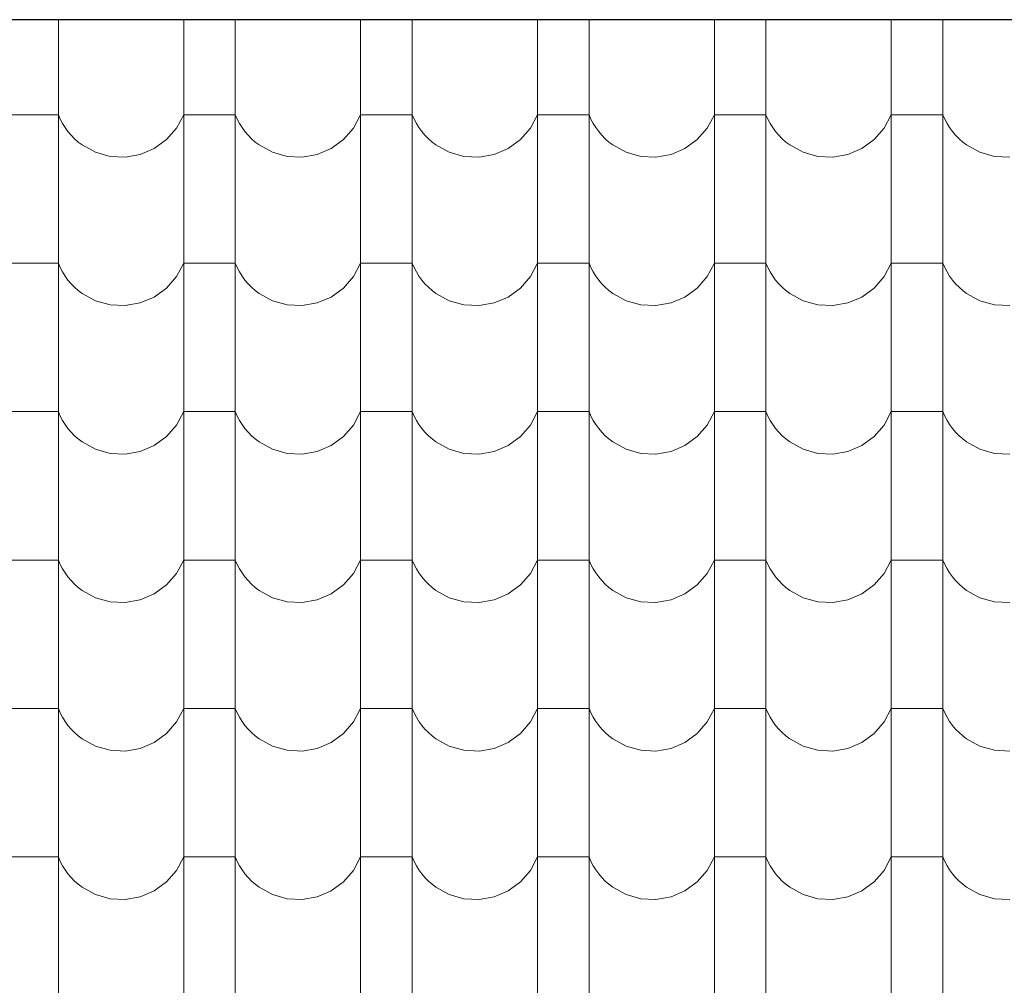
# Model space of a CAD drawing. Header units: millimetres. Extents: x -61343 to 9939, y -6894 to 7453.
# Tile 113 of 255: x -6826 to -6643, y -5248 to -5067. Entities that reach past the tile are written whole.
import ezdxf

# ---------------------------------------------------------------- set-up
doc = ezdxf.new("R2010")
doc.units = ezdxf.units.MM
doc.header["$MEASUREMENT"] = 0
doc.layers.add('810-G Ogólne', color=7, linetype='Continuous')
doc.layers.add('990-D Import IFC', color=7, linetype='Continuous')

# ---------------------------------------------------------------- blocks, each defined once
blk = doc.blocks.new('*X1830', base_point=(515069.4, 47309.9))
at = {"layer": '990-D Import IFC', "color": 251, "linetype": 'Continuous', "lineweight": 13, "true_color": 0x6a6a6a}
for p, q in [((532607.5, -38491), (532607.5, -38560.1)), ((532841.4, -38491), (532841.4, -38560.1)), ((532937.5, -38491), (532937.5, -38560.1)), ((533171.4, -38491), (533171.4, -38560.1)), ((533267.5, -38491), (533267.5, -38560.1)), ((533501.4, -38491), (533501.4, -38560.1)), ((533597.5, -38491), (533597.5, -38560.1)), ((533831.4, -38491), (533831.4, -38560.1)), ((533927.5, -38491), (533927.5, -38560.1)), ((534161.4, -38491), (534161.4, -38560.1)), ((534257.5, -38491), (534257.5, -38560.1)), ((532607.5, -38560.1), (532607.5, -38837.1)), ((532841.4, -38560.1), (532841.4, -38837.1)), ((532937.5, -38560.1), (532937.5, -38837.1)), ((533171.4, -38560.1), (533171.4, -38837.1)), ((533267.5, -38560.1), (533267.5, -38837.1)), ((533501.4, -38560.1), (533501.4, -38837.1)), ((533597.5, -38560.1), (533597.5, -38837.1)), ((533831.4, -38560.1), (533831.4, -38837.1)), ((533927.5, -38560.1), (533927.5, -38837.1)), ((534161.4, -38560.1), (534161.4, -38837.1)), ((534257.5, -38560.1), (534257.5, -38837.1)), ((532559.4, -38668.2), (532511.4, -38668.2)), ((532607.5, -38668.2), (532559.4, -38668.2)), ((532607.5, -38668.2), (532611.1, -38676.5)), ((532611.1, -38676.5), (532615.4, -38684.6)), ((532828.1, -38693.2), (532841.4, -38668.2)), ((532889.4, -38668.2), (532841.4, -38668.2)), ((532937.5, -38668.2), (532889.4, -38668.2)), ((532937.5, -38668.2), (532941.1, -38676.5)), ((532941.1, -38676.5), (532945.4, -38684.6)), ((533158.1, -38693.2), (533171.4, -38668.2)), ((533219.4, -38668.2), (533171.4, -38668.2)), ((533267.5, -38668.2), (533219.4, -38668.2)), ((533267.5, -38668.2), (533271.1, -38676.5)), ((533271.1, -38676.5), (533275.4, -38684.6)), ((533488.1, -38693.2), (533501.4, -38668.2)), ((533549.4, -38668.2), (533501.4, -38668.2)), ((533597.5, -38668.2), (533549.4, -38668.2)), ((533597.5, -38668.2), (533601.1, -38676.5)), ((533601.1, -38676.5), (533605.4, -38684.6)), ((533818.1, -38693.2), (533831.4, -38668.2)), ((533879.4, -38668.2), (533831.4, -38668.2)), ((533927.5, -38668.2), (533879.4, -38668.2)), ((533927.5, -38668.2), (533931.1, -38676.5)), ((533931.1, -38676.5), (533935.4, -38684.6)), ((534148.1, -38693.2), (534161.4, -38668.2)), ((534209.4, -38668.2), (534161.4, -38668.2)), ((534257.5, -38668.2), (534209.4, -38668.2)), ((534257.5, -38668.2), (534261.1, -38676.5)), ((534261.1, -38676.5), (534265.4, -38684.6)), ((532615.4, -38684.6), (532620.2, -38692.3)), ((532620.2, -38692.3), (532625.5, -38699.7)), ((532625.5, -38699.7), (532631.4, -38706.6)), ((532809.4, -38714.7), (532828.1, -38693.2)), ((532945.4, -38684.6), (532950.2, -38692.3)), ((532950.2, -38692.3), (532955.5, -38699.7)), ((532955.5, -38699.7), (532961.4, -38706.6)), ((533139.4, -38714.7), (533158.1, -38693.2)), ((533275.4, -38684.6), (533280.2, -38692.3)), ((533280.2, -38692.3), (533285.5, -38699.7)), ((533285.5, -38699.7), (533291.4, -38706.6)), ((533469.4, -38714.7), (533488.1, -38693.2)), ((533605.4, -38684.6), (533610.2, -38692.3)), ((533610.2, -38692.3), (533615.5, -38699.7)), ((533615.5, -38699.7), (533621.4, -38706.6)), ((533799.4, -38714.7), (533818.1, -38693.2)), ((533935.4, -38684.6), (533940.2, -38692.3)), ((533940.2, -38692.3), (533945.5, -38699.7)), ((533945.5, -38699.7), (533951.4, -38706.6)), ((534129.4, -38714.7), (534148.1, -38693.2)), ((534265.4, -38684.6), (534270.2, -38692.3)), ((534270.2, -38692.3), (534275.5, -38699.7)), ((534275.5, -38699.7), (534281.4, -38706.6)), ((532631.4, -38706.6), (532637.8, -38713.1)), ((532637.8, -38713.1), (532644.6, -38719.2)), ((532644.6, -38719.2), (532651.9, -38724.7)), ((532786.5, -38731.4), (532809.4, -38714.7)), ((532961.4, -38706.6), (532967.8, -38713.1)), ((532967.8, -38713.1), (532974.6, -38719.2)), ((532974.6, -38719.2), (532981.9, -38724.7)), ((533116.5, -38731.4), (533139.4, -38714.7)), ((533291.4, -38706.6), (533297.8, -38713.1)), ((533297.8, -38713.1), (533304.6, -38719.2)), ((533304.6, -38719.2), (533311.9, -38724.7)), ((533446.5, -38731.4), (533469.4, -38714.7)), ((533621.4, -38706.6), (533627.8, -38713.1)), ((533627.8, -38713.1), (533634.6, -38719.2)), ((533634.6, -38719.2), (533641.9, -38724.7)), ((533776.5, -38731.4), (533799.4, -38714.7)), ((533951.4, -38706.6), (533957.8, -38713.1)), ((533957.8, -38713.1), (533964.6, -38719.2)), ((533964.6, -38719.2), (533971.9, -38724.7)), ((534106.5, -38731.4), (534129.4, -38714.7)), ((534281.4, -38706.6), (534287.8, -38713.1)), ((534287.8, -38713.1), (534294.6, -38719.2)), ((534294.6, -38719.2), (534301.9, -38724.7)), ((532651.9, -38724.7), (532676.7, -38738.4)), ((532760.4, -38742.5), (532786.5, -38731.4)), ((532981.9, -38724.7), (533006.7, -38738.4)), ((533090.4, -38742.5), (533116.5, -38731.4)), ((533311.9, -38724.7), (533336.7, -38738.4)), ((533420.4, -38742.5), (533446.5, -38731.4)), ((533641.9, -38724.7), (533666.7, -38738.4)), ((533750.4, -38742.5), (533776.5, -38731.4)), ((533971.9, -38724.7), (533996.7, -38738.4)), ((534080.4, -38742.5), (534106.5, -38731.4)), ((534301.9, -38724.7), (534326.7, -38738.4)), ((532676.7, -38738.4), (532704.1, -38746.1)), ((532704.1, -38746.1), (532732.4, -38747.5)), ((532732.4, -38747.5), (532760.4, -38742.5)), ((533006.7, -38738.4), (533034.1, -38746.1)), ((533034.1, -38746.1), (533062.4, -38747.5)), ((533062.4, -38747.5), (533090.4, -38742.5)), ((533336.7, -38738.4), (533364.1, -38746.1)), ((533364.1, -38746.1), (533392.4, -38747.5)), ((533392.4, -38747.5), (533420.4, -38742.5)), ((533666.7, -38738.4), (533694.1, -38746.1)), ((533694.1, -38746.1), (533722.4, -38747.5)), ((533722.4, -38747.5), (533750.4, -38742.5)), ((533996.7, -38738.4), (534024.1, -38746.1)), ((534024.1, -38746.1), (534052.4, -38747.5)), ((534052.4, -38747.5), (534080.4, -38742.5)), ((534326.7, -38738.4), (534354.1, -38746.1)), ((534354.1, -38746.1), (534382.4, -38747.5)), ((532607.5, -38837.1), (532607.5, -39114.1)), ((532841.4, -38837.1), (532841.4, -39114.1)), ((532937.5, -38837.1), (532937.5, -39114.1)), ((533171.4, -38837.1), (533171.4, -39114.1)), ((533267.5, -38837.1), (533267.5, -39114.1)), ((533501.4, -38837.1), (533501.4, -39114.1)), ((533597.5, -38837.1), (533597.5, -39114.1)), ((533831.4, -38837.1), (533831.4, -39114.1)), ((533927.5, -38837.1), (533927.5, -39114.1)), ((534161.4, -38837.1), (534161.4, -39114.1)), ((534257.5, -38837.1), (534257.5, -39114.1)), ((532559.4, -38945.2), (532511.4, -38945.2)), ((532607.5, -38945.2), (532559.4, -38945.2)), ((532607.5, -38945.2), (532611.1, -38953.5)), ((532611.1, -38953.5), (532615.4, -38961.6)), ((532828.1, -38970.2), (532841.4, -38945.2)), ((532889.4, -38945.2), (532841.4, -38945.2)), ((532937.5, -38945.2), (532889.4, -38945.2)), ((532937.5, -38945.2), (532941.1, -38953.5)), ((532941.1, -38953.5), (532945.4, -38961.6)), ((533158.1, -38970.2), (533171.4, -38945.2)), ((533219.4, -38945.2), (533171.4, -38945.2)), ((533267.5, -38945.2), (533219.4, -38945.2)), ((533267.5, -38945.2), (533271.1, -38953.5)), ((533271.1, -38953.5), (533275.4, -38961.6)), ((533488.1, -38970.2), (533501.4, -38945.2)), ((533549.4, -38945.2), (533501.4, -38945.2)), ((533597.5, -38945.2), (533549.4, -38945.2)), ((533597.5, -38945.2), (533601.1, -38953.5)), ((533601.1, -38953.5), (533605.4, -38961.6)), ((533818.1, -38970.2), (533831.4, -38945.2)), ((533879.4, -38945.2), (533831.4, -38945.2)), ((533927.5, -38945.2), (533879.4, -38945.2)), ((533927.5, -38945.2), (533931.1, -38953.5)), ((533931.1, -38953.5), (533935.4, -38961.6)), ((534148.1, -38970.2), (534161.4, -38945.2)), ((534209.4, -38945.2), (534161.4, -38945.2)), ((534257.5, -38945.2), (534209.4, -38945.2)), ((534257.5, -38945.2), (534261.1, -38953.5)), ((534261.1, -38953.5), (534265.4, -38961.6)), ((532615.4, -38961.6), (532620.2, -38969.3)), ((532620.2, -38969.3), (532625.5, -38976.7)), ((532809.4, -38991.7), (532828.1, -38970.2)), ((532945.4, -38961.6), (532950.2, -38969.3)), ((532950.2, -38969.3), (532955.5, -38976.7)), ((533139.4, -38991.7), (533158.1, -38970.2)), ((533275.4, -38961.6), (533280.2, -38969.3)), ((533280.2, -38969.3), (533285.5, -38976.7)), ((533469.4, -38991.7), (533488.1, -38970.2)), ((533605.4, -38961.6), (533610.2, -38969.3)), ((533610.2, -38969.3), (533615.5, -38976.7)), ((533799.4, -38991.7), (533818.1, -38970.2)), ((533935.4, -38961.6), (533940.2, -38969.3)), ((533940.2, -38969.3), (533945.5, -38976.7)), ((534129.4, -38991.7), (534148.1, -38970.2)), ((534265.4, -38961.6), (534270.2, -38969.3)), ((534270.2, -38969.3), (534275.5, -38976.7)), ((532625.5, -38976.7), (532631.4, -38983.6)), ((532631.4, -38983.6), (532637.8, -38990.1)), ((532637.8, -38990.1), (532644.6, -38996.2)), ((532786.5, -39008.4), (532809.4, -38991.7)), ((532955.5, -38976.7), (532961.4, -38983.6)), ((532961.4, -38983.6), (532967.8, -38990.1)), ((532967.8, -38990.1), (532974.6, -38996.2)), ((533116.5, -39008.4), (533139.4, -38991.7)), ((533285.5, -38976.7), (533291.4, -38983.6)), ((533291.4, -38983.6), (533297.8, -38990.1)), ((533297.8, -38990.1), (533304.6, -38996.2)), ((533446.5, -39008.4), (533469.4, -38991.7)), ((533615.5, -38976.7), (533621.4, -38983.6)), ((533621.4, -38983.6), (533627.8, -38990.1)), ((533627.8, -38990.1), (533634.6, -38996.2)), ((533776.5, -39008.4), (533799.4, -38991.7)), ((533945.5, -38976.7), (533951.4, -38983.6)), ((533951.4, -38983.6), (533957.8, -38990.1)), ((533957.8, -38990.1), (533964.6, -38996.2)), ((534106.5, -39008.4), (534129.4, -38991.7)), ((534275.5, -38976.7), (534281.4, -38983.6)), ((534281.4, -38983.6), (534287.8, -38990.1)), ((534287.8, -38990.1), (534294.6, -38996.2)), ((532644.6, -38996.2), (532651.9, -39001.7)), ((532651.9, -39001.7), (532676.7, -39015.4)), ((532760.4, -39019.5), (532786.5, -39008.4)), ((532974.6, -38996.2), (532981.9, -39001.7)), ((532981.9, -39001.7), (533006.7, -39015.4)), ((533090.4, -39019.5), (533116.5, -39008.4)), ((533304.6, -38996.2), (533311.9, -39001.7)), ((533311.9, -39001.7), (533336.7, -39015.4)), ((533420.4, -39019.5), (533446.5, -39008.4)), ((533634.6, -38996.2), (533641.9, -39001.7)), ((533641.9, -39001.7), (533666.7, -39015.4)), ((533750.4, -39019.5), (533776.5, -39008.4)), ((533964.6, -38996.2), (533971.9, -39001.7)), ((533971.9, -39001.7), (533996.7, -39015.4)), ((534080.4, -39019.5), (534106.5, -39008.4)), ((534294.6, -38996.2), (534301.9, -39001.7)), ((534301.9, -39001.7), (534326.7, -39015.4)), ((532676.7, -39015.4), (532704.1, -39023.1)), ((532704.1, -39023.1), (532732.4, -39024.5)), ((532732.4, -39024.5), (532760.4, -39019.5)), ((533006.7, -39015.4), (533034.1, -39023.1)), ((533034.1, -39023.1), (533062.4, -39024.5)), ((533062.4, -39024.5), (533090.4, -39019.5)), ((533336.7, -39015.4), (533364.1, -39023.1)), ((533364.1, -39023.1), (533392.4, -39024.5)), ((533392.4, -39024.5), (533420.4, -39019.5)), ((533666.7, -39015.4), (533694.1, -39023.1)), ((533694.1, -39023.1), (533722.4, -39024.5)), ((533722.4, -39024.5), (533750.4, -39019.5)), ((533996.7, -39015.4), (534024.1, -39023.1)), ((534024.1, -39023.1), (534052.4, -39024.5)), ((534052.4, -39024.5), (534080.4, -39019.5)), ((534326.7, -39015.4), (534354.1, -39023.1)), ((534354.1, -39023.1), (534382.4, -39024.5)), ((532607.5, -39114.1), (532607.5, -39391.1)), ((532841.4, -39114.1), (532841.4, -39391.1)), ((532937.5, -39114.1), (532937.5, -39391.1)), ((533171.4, -39114.1), (533171.4, -39391.1)), ((533267.5, -39114.1), (533267.5, -39391.1)), ((533501.4, -39114.1), (533501.4, -39391.1)), ((533597.5, -39114.1), (533597.5, -39391.1)), ((533831.4, -39114.1), (533831.4, -39391.1)), ((533927.5, -39114.1), (533927.5, -39391.1)), ((534161.4, -39114.1), (534161.4, -39391.1)), ((534257.5, -39114.1), (534257.5, -39391.1)), ((532559.4, -39222.2), (532511.4, -39222.2)), ((532607.5, -39222.2), (532559.4, -39222.2)), ((532607.5, -39222.2), (532611.1, -39230.5)), ((532611.1, -39230.5), (532615.4, -39238.6)), ((532828.1, -39247.2), (532841.4, -39222.2)), ((532889.4, -39222.2), (532841.4, -39222.2)), ((532937.5, -39222.2), (532889.4, -39222.2)), ((532937.5, -39222.2), (532941.1, -39230.5)), ((532941.1, -39230.5), (532945.4, -39238.6)), ((533158.1, -39247.2), (533171.4, -39222.2)), ((533219.4, -39222.2), (533171.4, -39222.2)), ((533267.5, -39222.2), (533219.4, -39222.2)), ((533267.5, -39222.2), (533271.1, -39230.5)), ((533271.1, -39230.5), (533275.4, -39238.6)), ((533488.1, -39247.2), (533501.4, -39222.2)), ((533549.4, -39222.2), (533501.4, -39222.2)), ((533597.5, -39222.2), (533549.4, -39222.2)), ((533597.5, -39222.2), (533601.1, -39230.5)), ((533601.1, -39230.5), (533605.4, -39238.6)), ((533818.1, -39247.2), (533831.4, -39222.2)), ((533879.4, -39222.2), (533831.4, -39222.2)), ((533927.5, -39222.2), (533879.4, -39222.2)), ((533927.5, -39222.2), (533931.1, -39230.5)), ((533931.1, -39230.5), (533935.4, -39238.6)), ((534148.1, -39247.2), (534161.4, -39222.2)), ((534209.4, -39222.2), (534161.4, -39222.2)), ((534257.5, -39222.2), (534209.4, -39222.2)), ((534257.5, -39222.2), (534261.1, -39230.5)), ((534261.1, -39230.5), (534265.4, -39238.6)), ((532615.4, -39238.6), (532620.2, -39246.3)), ((532620.2, -39246.3), (532625.5, -39253.7)), ((532809.4, -39268.7), (532828.1, -39247.2)), ((532945.4, -39238.6), (532950.2, -39246.3)), ((532950.2, -39246.3), (532955.5, -39253.7)), ((533139.4, -39268.7), (533158.1, -39247.2)), ((533275.4, -39238.6), (533280.2, -39246.3)), ((533280.2, -39246.3), (533285.5, -39253.7)), ((533469.4, -39268.7), (533488.1, -39247.2)), ((533605.4, -39238.6), (533610.2, -39246.3)), ((533610.2, -39246.3), (533615.5, -39253.7)), ((533799.4, -39268.7), (533818.1, -39247.2)), ((533935.4, -39238.6), (533940.2, -39246.3)), ((533940.2, -39246.3), (533945.5, -39253.7)), ((534129.4, -39268.7), (534148.1, -39247.2)), ((534265.4, -39238.6), (534270.2, -39246.3)), ((534270.2, -39246.3), (534275.5, -39253.7)), ((532625.5, -39253.7), (532631.4, -39260.6)), ((532631.4, -39260.6), (532637.8, -39267.1)), ((532637.8, -39267.1), (532644.6, -39273.2)), ((532786.5, -39285.4), (532809.4, -39268.7)), ((532955.5, -39253.7), (532961.4, -39260.6)), ((532961.4, -39260.6), (532967.8, -39267.1)), ((532967.8, -39267.1), (532974.6, -39273.2)), ((533116.5, -39285.4), (533139.4, -39268.7)), ((533285.5, -39253.7), (533291.4, -39260.6)), ((533291.4, -39260.6), (533297.8, -39267.1)), ((533297.8, -39267.1), (533304.6, -39273.2)), ((533446.5, -39285.4), (533469.4, -39268.7)), ((533615.5, -39253.7), (533621.4, -39260.6)), ((533621.4, -39260.6), (533627.8, -39267.1)), ((533627.8, -39267.1), (533634.6, -39273.2)), ((533776.5, -39285.4), (533799.4, -39268.7)), ((533945.5, -39253.7), (533951.4, -39260.6)), ((533951.4, -39260.6), (533957.8, -39267.1)), ((533957.8, -39267.1), (533964.6, -39273.2)), ((534106.5, -39285.4), (534129.4, -39268.7)), ((534275.5, -39253.7), (534281.4, -39260.6)), ((534281.4, -39260.6), (534287.8, -39267.1)), ((534287.8, -39267.1), (534294.6, -39273.2)), ((532644.6, -39273.2), (532651.9, -39278.7)), ((532651.9, -39278.7), (532676.7, -39292.4)), ((532760.4, -39296.5), (532786.5, -39285.4)), ((532974.6, -39273.2), (532981.9, -39278.7)), ((532981.9, -39278.7), (533006.7, -39292.4)), ((533090.4, -39296.5), (533116.5, -39285.4)), ((533304.6, -39273.2), (533311.9, -39278.7)), ((533311.9, -39278.7), (533336.7, -39292.4)), ((533420.4, -39296.5), (533446.5, -39285.4)), ((533634.6, -39273.2), (533641.9, -39278.7)), ((533641.9, -39278.7), (533666.7, -39292.4)), ((533750.4, -39296.5), (533776.5, -39285.4)), ((533964.6, -39273.2), (533971.9, -39278.7)), ((533971.9, -39278.7), (533996.7, -39292.4)), ((534080.4, -39296.5), (534106.5, -39285.4)), ((534294.6, -39273.2), (534301.9, -39278.7)), ((534301.9, -39278.7), (534326.7, -39292.4)), ((532676.7, -39292.4), (532704.1, -39300.1)), ((532704.1, -39300.1), (532732.4, -39301.5)), ((532732.4, -39301.5), (532760.4, -39296.5)), ((533006.7, -39292.4), (533034.1, -39300.1)), ((533034.1, -39300.1), (533062.4, -39301.5)), ((533062.4, -39301.5), (533090.4, -39296.5)), ((533336.7, -39292.4), (533364.1, -39300.1)), ((533364.1, -39300.1), (533392.4, -39301.5)), ((533392.4, -39301.5), (533420.4, -39296.5)), ((533666.7, -39292.4), (533694.1, -39300.1)), ((533694.1, -39300.1), (533722.4, -39301.5)), ((533722.4, -39301.5), (533750.4, -39296.5)), ((533996.7, -39292.4), (534024.1, -39300.1)), ((534024.1, -39300.1), (534052.4, -39301.5)), ((534052.4, -39301.5), (534080.4, -39296.5)), ((534326.7, -39292.4), (534354.1, -39300.1)), ((534354.1, -39300.1), (534382.4, -39301.5)), ((532607.5, -39391.1), (532607.5, -39668.1)), ((532841.4, -39391.1), (532841.4, -39668.1)), ((532937.5, -39391.1), (532937.5, -39668.1)), ((533171.4, -39391.1), (533171.4, -39668.1)), ((533267.5, -39391.1), (533267.5, -39668.1)), ((533501.4, -39391.1), (533501.4, -39668.1)), ((533597.5, -39391.1), (533597.5, -39668.1)), ((533831.4, -39391.1), (533831.4, -39668.1)), ((533927.5, -39391.1), (533927.5, -39668.1)), ((534161.4, -39391.1), (534161.4, -39668.1)), ((534257.5, -39391.1), (534257.5, -39668.1)), ((532559.4, -39499.2), (532511.4, -39499.2)), ((532607.5, -39499.2), (532559.4, -39499.2)), ((532607.5, -39499.2), (532611.1, -39507.5)), ((532611.1, -39507.5), (532615.4, -39515.6)), ((532828.1, -39524.2), (532841.4, -39499.2)), ((532889.4, -39499.2), (532841.4, -39499.2)), ((532937.5, -39499.2), (532889.4, -39499.2)), ((532937.5, -39499.2), (532941.1, -39507.5)), ((532941.1, -39507.5), (532945.4, -39515.6)), ((533158.1, -39524.2), (533171.4, -39499.2)), ((533219.4, -39499.2), (533171.4, -39499.2)), ((533267.5, -39499.2), (533219.4, -39499.2)), ((533267.5, -39499.2), (533271.1, -39507.5)), ((533271.1, -39507.5), (533275.4, -39515.6)), ((533488.1, -39524.2), (533501.4, -39499.2)), ((533549.4, -39499.2), (533501.4, -39499.2)), ((533597.5, -39499.2), (533549.4, -39499.2)), ((533597.5, -39499.2), (533601.1, -39507.5)), ((533601.1, -39507.5), (533605.4, -39515.6)), ((533818.1, -39524.2), (533831.4, -39499.2)), ((533879.4, -39499.2), (533831.4, -39499.2)), ((533927.5, -39499.2), (533879.4, -39499.2)), ((533927.5, -39499.2), (533931.1, -39507.5)), ((533931.1, -39507.5), (533935.4, -39515.6)), ((534148.1, -39524.2), (534161.4, -39499.2)), ((534209.4, -39499.2), (534161.4, -39499.2)), ((534257.5, -39499.2), (534209.4, -39499.2)), ((534257.5, -39499.2), (534261.1, -39507.5)), ((534261.1, -39507.5), (534265.4, -39515.6)), ((532615.4, -39515.6), (532620.2, -39523.3)), ((532620.2, -39523.3), (532625.5, -39530.7)), ((532809.4, -39545.7), (532828.1, -39524.2)), ((532945.4, -39515.6), (532950.2, -39523.3)), ((532950.2, -39523.3), (532955.5, -39530.7)), ((533139.4, -39545.7), (533158.1, -39524.2)), ((533275.4, -39515.6), (533280.2, -39523.3)), ((533280.2, -39523.3), (533285.5, -39530.7)), ((533469.4, -39545.7), (533488.1, -39524.2)), ((533605.4, -39515.6), (533610.2, -39523.3)), ((533610.2, -39523.3), (533615.5, -39530.7)), ((533799.4, -39545.7), (533818.1, -39524.2)), ((533935.4, -39515.6), (533940.2, -39523.3)), ((533940.2, -39523.3), (533945.5, -39530.7)), ((534129.4, -39545.7), (534148.1, -39524.2)), ((534265.4, -39515.6), (534270.2, -39523.3)), ((534270.2, -39523.3), (534275.5, -39530.7)), ((532625.5, -39530.7), (532631.4, -39537.6)), ((532631.4, -39537.6), (532637.8, -39544.1)), ((532637.8, -39544.1), (532644.6, -39550.2)), ((532786.5, -39562.4), (532809.4, -39545.7)), ((532955.5, -39530.7), (532961.4, -39537.6)), ((532961.4, -39537.6), (532967.8, -39544.1)), ((532967.8, -39544.1), (532974.6, -39550.2)), ((533116.5, -39562.4), (533139.4, -39545.7)), ((533285.5, -39530.7), (533291.4, -39537.6)), ((533291.4, -39537.6), (533297.8, -39544.1)), ((533297.8, -39544.1), (533304.6, -39550.2)), ((533446.5, -39562.4), (533469.4, -39545.7)), ((533615.5, -39530.7), (533621.4, -39537.6)), ((533621.4, -39537.6), (533627.8, -39544.1)), ((533627.8, -39544.1), (533634.6, -39550.2)), ((533776.5, -39562.4), (533799.4, -39545.7)), ((533945.5, -39530.7), (533951.4, -39537.6)), ((533951.4, -39537.6), (533957.8, -39544.1)), ((533957.8, -39544.1), (533964.6, -39550.2)), ((534106.5, -39562.4), (534129.4, -39545.7)), ((534275.5, -39530.7), (534281.4, -39537.6)), ((534281.4, -39537.6), (534287.8, -39544.1)), ((534287.8, -39544.1), (534294.6, -39550.2)), ((532644.6, -39550.2), (532651.9, -39555.7)), ((532651.9, -39555.7), (532676.7, -39569.4)), ((532760.4, -39573.5), (532786.5, -39562.4)), ((532974.6, -39550.2), (532981.9, -39555.7)), ((532981.9, -39555.7), (533006.7, -39569.4)), ((533090.4, -39573.5), (533116.5, -39562.4)), ((533304.6, -39550.2), (533311.9, -39555.7)), ((533311.9, -39555.7), (533336.7, -39569.4)), ((533420.4, -39573.5), (533446.5, -39562.4)), ((533634.6, -39550.2), (533641.9, -39555.7)), ((533641.9, -39555.7), (533666.7, -39569.4)), ((533750.4, -39573.5), (533776.5, -39562.4)), ((533964.6, -39550.2), (533971.9, -39555.7)), ((533971.9, -39555.7), (533996.7, -39569.4)), ((534080.4, -39573.5), (534106.5, -39562.4)), ((534294.6, -39550.2), (534301.9, -39555.7)), ((534301.9, -39555.7), (534326.7, -39569.4)), ((532676.7, -39569.4), (532704.1, -39577.1)), ((532704.1, -39577.1), (532732.4, -39578.5)), ((532732.4, -39578.5), (532760.4, -39573.5)), ((533006.7, -39569.4), (533034.1, -39577.1)), ((533034.1, -39577.1), (533062.4, -39578.5)), ((533062.4, -39578.5), (533090.4, -39573.5)), ((533336.7, -39569.4), (533364.1, -39577.1)), ((533364.1, -39577.1), (533392.4, -39578.5)), ((533392.4, -39578.5), (533420.4, -39573.5)), ((533666.7, -39569.4), (533694.1, -39577.1)), ((533694.1, -39577.1), (533722.4, -39578.5)), ((533722.4, -39578.5), (533750.4, -39573.5)), ((533996.7, -39569.4), (534024.1, -39577.1)), ((534024.1, -39577.1), (534052.4, -39578.5)), ((534052.4, -39578.5), (534080.4, -39573.5)), ((534326.7, -39569.4), (534354.1, -39577.1)), ((534354.1, -39577.1), (534382.4, -39578.5)), ((532607.5, -39668.1), (532607.5, -39945.1)), ((532841.4, -39668.1), (532841.4, -39945.1)), ((532937.5, -39668.1), (532937.5, -39945.1)), ((533171.4, -39668.1), (533171.4, -39945.1)), ((533267.5, -39668.1), (533267.5, -39945.1)), ((533501.4, -39668.1), (533501.4, -39945.1)), ((533597.5, -39668.1), (533597.5, -39945.1)), ((533831.4, -39668.1), (533831.4, -39945.1)), ((533927.5, -39668.1), (533927.5, -39945.1)), ((534161.4, -39668.1), (534161.4, -39945.1)), ((534257.5, -39668.1), (534257.5, -39945.1)), ((532559.4, -39776.2), (532511.4, -39776.2)), ((532607.5, -39776.2), (532559.4, -39776.2)), ((532607.5, -39776.2), (532611.1, -39784.5)), ((532611.1, -39784.5), (532615.4, -39792.6)), ((532828.1, -39801.2), (532841.4, -39776.2)), ((532889.4, -39776.2), (532841.4, -39776.2)), ((532937.5, -39776.2), (532889.4, -39776.2)), ((532937.5, -39776.2), (532941.1, -39784.5)), ((532941.1, -39784.5), (532945.4, -39792.6)), ((533158.1, -39801.2), (533171.4, -39776.2)), ((533219.4, -39776.2), (533171.4, -39776.2)), ((533267.5, -39776.2), (533219.4, -39776.2)), ((533267.5, -39776.2), (533271.1, -39784.5)), ((533271.1, -39784.5), (533275.4, -39792.6)), ((533488.1, -39801.2), (533501.4, -39776.2)), ((533549.4, -39776.2), (533501.4, -39776.2)), ((533597.5, -39776.2), (533549.4, -39776.2)), ((533597.5, -39776.2), (533601.1, -39784.5)), ((533601.1, -39784.5), (533605.4, -39792.6)), ((533818.1, -39801.2), (533831.4, -39776.2)), ((533879.4, -39776.2), (533831.4, -39776.2)), ((533927.5, -39776.2), (533879.4, -39776.2)), ((533927.5, -39776.2), (533931.1, -39784.5)), ((533931.1, -39784.5), (533935.4, -39792.6)), ((534148.1, -39801.2), (534161.4, -39776.2)), ((534209.4, -39776.2), (534161.4, -39776.2)), ((534257.5, -39776.2), (534209.4, -39776.2)), ((534257.5, -39776.2), (534261.1, -39784.5)), ((534261.1, -39784.5), (534265.4, -39792.6)), ((532615.4, -39792.6), (532620.2, -39800.3)), ((532620.2, -39800.3), (532625.5, -39807.7)), ((532809.4, -39822.7), (532828.1, -39801.2)), ((532945.4, -39792.6), (532950.2, -39800.3)), ((532950.2, -39800.3), (532955.5, -39807.7)), ((533139.4, -39822.7), (533158.1, -39801.2)), ((533275.4, -39792.6), (533280.2, -39800.3)), ((533280.2, -39800.3), (533285.5, -39807.7)), ((533469.4, -39822.7), (533488.1, -39801.2)), ((533605.4, -39792.6), (533610.2, -39800.3)), ((533610.2, -39800.3), (533615.5, -39807.7)), ((533799.4, -39822.7), (533818.1, -39801.2)), ((533935.4, -39792.6), (533940.2, -39800.3)), ((533940.2, -39800.3), (533945.5, -39807.7)), ((534129.4, -39822.7), (534148.1, -39801.2)), ((534265.4, -39792.6), (534270.2, -39800.3)), ((534270.2, -39800.3), (534275.5, -39807.7)), ((532625.5, -39807.7), (532631.4, -39814.6)), ((532631.4, -39814.6), (532637.8, -39821.1)), ((532637.8, -39821.1), (532644.6, -39827.2)), ((532955.5, -39807.7), (532961.4, -39814.6)), ((532961.4, -39814.6), (532967.8, -39821.1)), ((532967.8, -39821.1), (532974.6, -39827.2)), ((533285.5, -39807.7), (533291.4, -39814.6)), ((533291.4, -39814.6), (533297.8, -39821.1)), ((533297.8, -39821.1), (533304.6, -39827.2)), ((533615.5, -39807.7), (533621.4, -39814.6)), ((533621.4, -39814.6), (533627.8, -39821.1)), ((533627.8, -39821.1), (533634.6, -39827.2)), ((533945.5, -39807.7), (533951.4, -39814.6)), ((533951.4, -39814.6), (533957.8, -39821.1)), ((533957.8, -39821.1), (533964.6, -39827.2)), ((534275.5, -39807.7), (534281.4, -39814.6)), ((534281.4, -39814.6), (534287.8, -39821.1)), ((534287.8, -39821.1), (534294.6, -39827.2)), ((532644.6, -39827.2), (532651.9, -39832.7)), ((532651.9, -39832.7), (532676.7, -39846.4)), ((532760.4, -39850.5), (532786.5, -39839.4)), ((532786.5, -39839.4), (532809.4, -39822.7)), ((532974.6, -39827.2), (532981.9, -39832.7)), ((532981.9, -39832.7), (533006.7, -39846.4)), ((533090.4, -39850.5), (533116.5, -39839.4)), ((533116.5, -39839.4), (533139.4, -39822.7)), ((533304.6, -39827.2), (533311.9, -39832.7)), ((533311.9, -39832.7), (533336.7, -39846.4)), ((533420.4, -39850.5), (533446.5, -39839.4)), ((533446.5, -39839.4), (533469.4, -39822.7)), ((533634.6, -39827.2), (533641.9, -39832.7)), ((533641.9, -39832.7), (533666.7, -39846.4)), ((533750.4, -39850.5), (533776.5, -39839.4)), ((533776.5, -39839.4), (533799.4, -39822.7)), ((533964.6, -39827.2), (533971.9, -39832.7)), ((533971.9, -39832.7), (533996.7, -39846.4)), ((534080.4, -39850.5), (534106.5, -39839.4)), ((534106.5, -39839.4), (534129.4, -39822.7)), ((534294.6, -39827.2), (534301.9, -39832.7)), ((534301.9, -39832.7), (534326.7, -39846.4)), ((532676.7, -39846.4), (532704.1, -39854.1)), ((532704.1, -39854.1), (532732.4, -39855.5)), ((532732.4, -39855.5), (532760.4, -39850.5)), ((533006.7, -39846.4), (533034.1, -39854.1)), ((533034.1, -39854.1), (533062.4, -39855.5)), ((533062.4, -39855.5), (533090.4, -39850.5)), ((533336.7, -39846.4), (533364.1, -39854.1)), ((533364.1, -39854.1), (533392.4, -39855.5)), ((533392.4, -39855.5), (533420.4, -39850.5)), ((533666.7, -39846.4), (533694.1, -39854.1)), ((533694.1, -39854.1), (533722.4, -39855.5)), ((533722.4, -39855.5), (533750.4, -39850.5)), ((533996.7, -39846.4), (534024.1, -39854.1)), ((534024.1, -39854.1), (534052.4, -39855.5)), ((534052.4, -39855.5), (534080.4, -39850.5)), ((534326.7, -39846.4), (534354.1, -39854.1)), ((534354.1, -39854.1), (534382.4, -39855.5)), ((532607.5, -39945.1), (532607.5, -40222.1)), ((532841.4, -39945.1), (532841.4, -40222.1)), ((532937.5, -39945.1), (532937.5, -40222.1)), ((533171.4, -39945.1), (533171.4, -40222.1)), ((533267.5, -39945.1), (533267.5, -40222.1)), ((533501.4, -39945.1), (533501.4, -40222.1)), ((533597.5, -39945.1), (533597.5, -40222.1)), ((533831.4, -39945.1), (533831.4, -40222.1)), ((533927.5, -39945.1), (533927.5, -40222.1)), ((534161.4, -39945.1), (534161.4, -40222.1)), ((534257.5, -39945.1), (534257.5, -40222.1)), ((532559.4, -40053.2), (532511.4, -40053.2)), ((532607.5, -40053.2), (532559.4, -40053.2)), ((532607.5, -40053.2), (532611.1, -40061.5)), ((532828.1, -40078.2), (532841.4, -40053.2)), ((532889.4, -40053.2), (532841.4, -40053.2)), ((532937.5, -40053.2), (532889.4, -40053.2)), ((532937.5, -40053.2), (532941.1, -40061.5)), ((533158.1, -40078.2), (533171.4, -40053.2)), ((533219.4, -40053.2), (533171.4, -40053.2)), ((533267.5, -40053.2), (533219.4, -40053.2)), ((533267.5, -40053.2), (533271.1, -40061.5)), ((533488.1, -40078.2), (533501.4, -40053.2)), ((533549.4, -40053.2), (533501.4, -40053.2)), ((533597.5, -40053.2), (533549.4, -40053.2)), ((533597.5, -40053.2), (533601.1, -40061.5)), ((533818.1, -40078.2), (533831.4, -40053.2)), ((533879.4, -40053.2), (533831.4, -40053.2)), ((533927.5, -40053.2), (533879.4, -40053.2)), ((533927.5, -40053.2), (533931.1, -40061.5)), ((534148.1, -40078.2), (534161.4, -40053.2)), ((534209.4, -40053.2), (534161.4, -40053.2)), ((534257.5, -40053.2), (534209.4, -40053.2)), ((534257.5, -40053.2), (534261.1, -40061.5)), ((532611.1, -40061.5), (532615.4, -40069.6)), ((532615.4, -40069.6), (532620.2, -40077.3)), ((532620.2, -40077.3), (532625.5, -40084.7)), ((532809.4, -40099.7), (532828.1, -40078.2)), ((532941.1, -40061.5), (532945.4, -40069.6)), ((532945.4, -40069.6), (532950.2, -40077.3)), ((532950.2, -40077.3), (532955.5, -40084.7)), ((533139.4, -40099.7), (533158.1, -40078.2)), ((533271.1, -40061.5), (533275.4, -40069.6)), ((533275.4, -40069.6), (533280.2, -40077.3)), ((533280.2, -40077.3), (533285.5, -40084.7)), ((533469.4, -40099.7), (533488.1, -40078.2)), ((533601.1, -40061.5), (533605.4, -40069.6)), ((533605.4, -40069.6), (533610.2, -40077.3)), ((533610.2, -40077.3), (533615.5, -40084.7)), ((533799.4, -40099.7), (533818.1, -40078.2)), ((533931.1, -40061.5), (533935.4, -40069.6)), ((533935.4, -40069.6), (533940.2, -40077.3)), ((533940.2, -40077.3), (533945.5, -40084.7)), ((534129.4, -40099.7), (534148.1, -40078.2)), ((534261.1, -40061.5), (534265.4, -40069.6)), ((534265.4, -40069.6), (534270.2, -40077.3)), ((534270.2, -40077.3), (534275.5, -40084.7)), ((532625.5, -40084.7), (532631.4, -40091.6)), ((532631.4, -40091.6), (532637.8, -40098.1)), ((532955.5, -40084.7), (532961.4, -40091.6)), ((532961.4, -40091.6), (532967.8, -40098.1)), ((533285.5, -40084.7), (533291.4, -40091.6)), ((533291.4, -40091.6), (533297.8, -40098.1)), ((533615.5, -40084.7), (533621.4, -40091.6)), ((533621.4, -40091.6), (533627.8, -40098.1)), ((533945.5, -40084.7), (533951.4, -40091.6)), ((533951.4, -40091.6), (533957.8, -40098.1)), ((534275.5, -40084.7), (534281.4, -40091.6)), ((534281.4, -40091.6), (534287.8, -40098.1)), ((532637.8, -40098.1), (532644.6, -40104.2)), ((532644.6, -40104.2), (532651.9, -40109.7)), ((532651.9, -40109.7), (532676.7, -40123.4)), ((532786.5, -40116.4), (532809.4, -40099.7)), ((532967.8, -40098.1), (532974.6, -40104.2)), ((532974.6, -40104.2), (532981.9, -40109.7)), ((532981.9, -40109.7), (533006.7, -40123.4)), ((533116.5, -40116.4), (533139.4, -40099.7)), ((533297.8, -40098.1), (533304.6, -40104.2)), ((533304.6, -40104.2), (533311.9, -40109.7)), ((533311.9, -40109.7), (533336.7, -40123.4)), ((533446.5, -40116.4), (533469.4, -40099.7)), ((533627.8, -40098.1), (533634.6, -40104.2)), ((533634.6, -40104.2), (533641.9, -40109.7)), ((533641.9, -40109.7), (533666.7, -40123.4)), ((533776.5, -40116.4), (533799.4, -40099.7)), ((533957.8, -40098.1), (533964.6, -40104.2)), ((533964.6, -40104.2), (533971.9, -40109.7)), ((533971.9, -40109.7), (533996.7, -40123.4)), ((534106.5, -40116.4), (534129.4, -40099.7)), ((534287.8, -40098.1), (534294.6, -40104.2)), ((534294.6, -40104.2), (534301.9, -40109.7)), ((534301.9, -40109.7), (534326.7, -40123.4)), ((532676.7, -40123.4), (532704.1, -40131.1)), ((532704.1, -40131.1), (532732.4, -40132.5)), ((532732.4, -40132.5), (532760.4, -40127.5)), ((532760.4, -40127.5), (532786.5, -40116.4)), ((533006.7, -40123.4), (533034.1, -40131.1)), ((533034.1, -40131.1), (533062.4, -40132.5)), ((533062.4, -40132.5), (533090.4, -40127.5)), ((533090.4, -40127.5), (533116.5, -40116.4)), ((533336.7, -40123.4), (533364.1, -40131.1)), ((533364.1, -40131.1), (533392.4, -40132.5)), ((533392.4, -40132.5), (533420.4, -40127.5)), ((533420.4, -40127.5), (533446.5, -40116.4)), ((533666.7, -40123.4), (533694.1, -40131.1)), ((533694.1, -40131.1), (533722.4, -40132.5)), ((533722.4, -40132.5), (533750.4, -40127.5)), ((533750.4, -40127.5), (533776.5, -40116.4)), ((533996.7, -40123.4), (534024.1, -40131.1)), ((534024.1, -40131.1), (534052.4, -40132.5)), ((534052.4, -40132.5), (534080.4, -40127.5)), ((534080.4, -40127.5), (534106.5, -40116.4)), ((534326.7, -40123.4), (534354.1, -40131.1)), ((534354.1, -40131.1), (534382.4, -40132.5)), ((532607.5, -40222.1), (532607.5, -40499.1)), ((532841.4, -40222.1), (532841.4, -40499.1)), ((532937.5, -40222.1), (532937.5, -40499.1)), ((533171.4, -40222.1), (533171.4, -40499.1)), ((533267.5, -40222.1), (533267.5, -40499.1)), ((533501.4, -40222.1), (533501.4, -40499.1)), ((533597.5, -40222.1), (533597.5, -40499.1)), ((533831.4, -40222.1), (533831.4, -40499.1)), ((533927.5, -40222.1), (533927.5, -40499.1)), ((534161.4, -40222.1), (534161.4, -40499.1)), ((534257.5, -40222.1), (534257.5, -40499.1))]:
    blk.add_line(p, q, dxfattribs=at)
blk = doc.blocks.new('Wypełnienie_15_3', base_point=(515069.4, 47309.9))
at = {"layer": '990-D Import IFC', "color": 251, "linetype": 'Continuous', "lineweight": 13, "true_color": 0x6a6a6a}
blk.add_blockref('*X1830', (515069.4, 47309.9), dxfattribs=at)

msp = doc.modelspace()

# ---------------------------------------------------------------- linework, layer by layer
at = {"layer": '810-G Ogólne', "color": 7, "linetype": 'Continuous', "lineweight": 25}
msp.add_line((-6019.55, -5067.404), (-7546.148, -5067.404), dxfattribs=at)
at = {"layer": '990-D Import IFC', "color": 7, "linetype": 'Continuous', "lineweight": 13}
msp.add_lwpolyline([(-7546.148, -5067.404), (-6046.199, -5067.404), (-6660.525, -5435.404), (-7473.598, -5435.404), (-7473.598, -5462.404), (-8267.598, -5462.404)], close=True, dxfattribs=at)

# ---------------------------------------------------------------- block references
at = {"layer": '990-D Import IFC', "color": 251, "linetype": 'Continuous', "lineweight": 13, "true_color": 0x6a6a6a, "xscale": 0.1, "yscale": 0.1, "zscale": 0.1}
msp.add_blockref('Wypełnienie_15_3', (-8573.008, 3512.683), dxfattribs=at)

doc.saveas('drawing.dxf')
